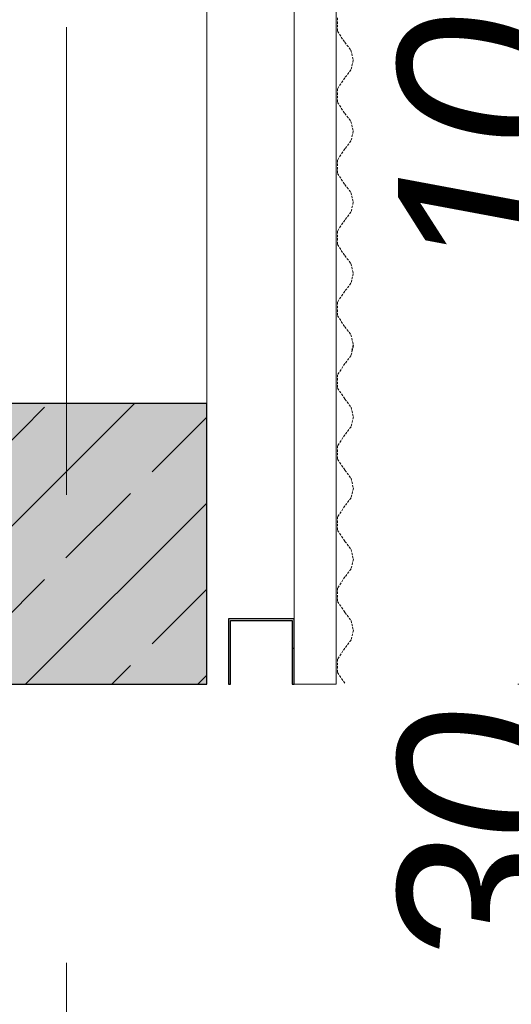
# Model space of a CAD drawing. Header units: centimetres. Extents: x -520 to 22173, y -1503 to 4054.
# Tile 18 of 82: x 1562 to 1615, y 1713 to 1818. Entities that reach past the tile are written whole.
import ezdxf

# ---------------------------------------------------------------- set-up
doc = ezdxf.new("R2010")
doc.units = ezdxf.units.CM
doc.header["$LTSCALE"] = 0.1
doc.header["$MEASUREMENT"] = 0
for name, pattern in [('11108-COL-C310_XMODEL$0$HIDDEN', [3.75, 2.5, -1.25]), ('Krawędzie ukryte', [270, 200, -70]), ('Przerywana długa', [1000, 500, -500]), ('Wipeout_Contour', [1000, 0, -1000])]:
    doc.linetypes.add(name, pattern=pattern)
for name, color, linetype in [('2_belki.K_IR', 7, 'Continuous'), ('2_słupy.K_IR', 7, 'Continuous'), ('2_ściana dekoracyjna.K_IR', 7, 'Continuous'), ('3_linii 2D .K_IR', 7, 'Continuous'), ('5_opisy.K_IR', 7, 'Continuous'), ('5_wymiary.K_IR', 7, 'Continuous')]:
    doc.layers.add(name, color=color, linetype=linetype)
doc.styles.add('GENERATED_STYLE_2', font='txt')
doc.dimstyles.new('GENERATED_STYLE__3', dxfattribs={"dimtxt": 18, "dimasz": 9.178744, "dimexe": 0.18, "dimexo": 2, "dimgap": 0.09, "dimtad": 1, "dimdec": 0, "dimzin": 0, "dimdsep": 46, "dimtxsty": 'GENERATED_STYLE_2', "dimblk": 'ARROWHEAD_2', "dimblk1": 'ARROWHEAD_2', "dimblk2": 'ARROWHEAD_2', "dimcen": 0.09, "dimclrd": 1, "dimclre": 1, "dimclrt": 1, "dimadec": 1, "dimazin": 0, "dimtfac": 1, "dimtdec": 4, "dimtmove": 0, "dimatfit": 3, "dimfxl": 1, "dimtolj": 1, "dimtzin": 0, "dimarcsym": 0})

# ---------------------------------------------------------------- blocks, each defined once
blk = doc.blocks.new('Arkusz blachy profilowanej 22')
at = {"layer": '2_ściana dekoracyjna.K_IR', "color": 251, "linetype": '11108-COL-C310_XMODEL$0$HIDDEN', "lineweight": 0, "true_color": 0x5f5f5f}
for p, q in [((0, 36.07), (-0.24, 35.02)), ((-0.01, 36.1), (0, 36.07)), ((-0.24, 35.02), (-0.9, 34.17)), ((-0.9, 34.17), (-1.69, 32.98)), ((-1.69, 32.98), (-1.69, 31.55)), ((-1.69, 31.55), (-0.9, 30.37)), ((-0.9, 30.37), (-0.24, 29.52)), ((-0.24, 29.52), (0, 28.47)), ((0, 28.47), (-0.24, 27.42)), ((-0.24, 27.42), (-0.9, 26.57)), ((-0.9, 26.57), (-1.69, 25.38)), ((-1.69, 25.38), (-1.69, 23.95)), ((-1.69, 23.95), (-0.9, 22.77)), ((-0.9, 22.77), (-0.24, 21.92)), ((-0.24, 21.92), (0, 20.87)), ((0, 20.87), (-0.24, 19.82)), ((-0.9, 18.97), (-1.69, 17.78)), ((-0.24, 19.82), (-0.9, 18.97)), ((-1.69, 17.78), (-1.69, 16.35)), ((-1.69, 16.35), (-0.9, 15.17)), ((-0.9, 15.17), (-0.24, 14.32)), ((-0.24, 14.32), (0, 13.27)), ((0, 13.27), (-0.24, 12.22)), ((-0.24, 12.22), (-0.9, 11.37)), ((-0.9, 11.37), (-1.69, 10.18)), ((-1.69, 10.18), (-1.69, 8.75)), ((-1.69, 8.75), (-0.9, 7.57)), ((-0.9, 7.57), (-0.24, 6.72)), ((-0.24, 6.72), (0, 5.67)), ((0, 5.67), (-0.24, 4.62)), ((-0.24, 4.62), (-0.9, 3.77)), ((-0.9, 3.77), (-1.69, 2.58)), ((-1.69, 2.58), (-1.69, 1.15)), ((-1.69, 1.15), (-0.92, 0))]:
    blk.add_line(p, q, dxfattribs=at)
blk = doc.blocks.new('Słup_2_3', base_point=(1567.36, 1761.85))
at = {"layer": '2_słupy.K_IR', "linetype": 'Continuous', "lineweight": 0, "true_color": 0xffaaaa}
blk.add_hatch(color=21, dxfattribs=at).paths.add_polyline_path([(1552.36, 1776.85), (1552.36, 1746.85), (1582.36, 1746.85), (1582.36, 1776.85)])
at = {"layer": '2_słupy.K_IR', "linetype": 'Continuous', "lineweight": 0, "true_color": 0x000000}
h = blk.add_hatch(dxfattribs=at)
h.set_pattern_fill('Beton_zbrojony_0003', color=18, style=0, pattern_type=2)
h.set_pattern_definition([(45, (0, 0), (-9.19239, 9.19239), []), (45, (-4.596, 4.596), (-9.19239, 9.19239), [9.75, -3.25])])
h.paths.add_polyline_path([(1552.36, 1776.85), (1552.36, 1746.85), (1582.36, 1746.85), (1582.36, 1776.85)])
at = {"layer": '2_słupy.K_IR', "color": 7, "linetype": 'Continuous', "lineweight": 30, "flags": 128}
blk.add_lwpolyline([(1552.36, 1746.85), (1582.36, 1746.85), (1582.36, 1776.85), (1552.36, 1776.85)], dxfattribs=at)
blk = doc.blocks.new('Słup_13_3', base_point=(1591.68, 1750.39))
at = {"color": 254, "linetype": 'Wipeout_Contour', "lineweight": 0, "ltscale": 18907.558902}
blk.add_wipeout([(1584.68, 1746.85), (1584.88, 1746.85), (1584.88, 1753.65), (1591.48, 1753.65), (1591.48, 1746.85), (1591.68, 1746.85), (1591.68, 1753.85), (1584.68, 1753.85)], dxfattribs=at).dxf.layer = '2_słupy.K_IR'
at = {"layer": '2_słupy.K_IR', "linetype": 'Continuous', "lineweight": 0, "true_color": 0x000000}
h = blk.add_hatch(dxfattribs=at)
h.set_pattern_fill('Stal_0003', color=18, style=0, pattern_type=2)
h.set_pattern_definition([(45, (0, 0), (-15.9099, 15.9099), []), (45, (-5.303, 5.303), (-15.9099, 15.9099), [])])
h.paths.add_polyline_path([(1584.68, 1746.85), (1584.88, 1746.85), (1584.88, 1753.65), (1591.48, 1753.65), (1591.48, 1746.85), (1591.68, 1746.85), (1591.68, 1753.85), (1584.68, 1753.85)])
at = {"layer": '2_słupy.K_IR', "color": 7, "linetype": 'Continuous', "lineweight": 30, "flags": 128}
blk.add_lwpolyline([(1584.68, 1746.85), (1584.88, 1746.85), (1584.88, 1753.65), (1591.48, 1753.65), (1591.48, 1746.85), (1591.68, 1746.85), (1591.68, 1753.85), (1584.68, 1753.85)], close=True, dxfattribs=at)
blk = doc.blocks.new('Słup_24_3', base_point=(1591.68, 1750.39))
at = {"layer": '2_słupy.K_IR', "color": 7, "linetype": 'Krawędzie ukryte', "lineweight": 0, "flags": 128}
blk.add_lwpolyline([(1584.68, 1746.85), (1584.88, 1746.85), (1584.88, 1753.65), (1591.48, 1753.65), (1591.48, 1746.85), (1591.68, 1746.85), (1591.68, 1753.85), (1584.68, 1753.85)], close=True, dxfattribs=at)
blk = doc.blocks.new('Arkusz blachy profilowanej 22_6')
at = {"layer": '2_ściana dekoracyjna.K_IR', "color": 251, "linetype": '11108-COL-C310_XMODEL$0$HIDDEN', "lineweight": 0, "true_color": 0x5f5f5f}
for p, q in [((-1.69, 35.66), (-1.69, 34.23)), ((-1.69, 34.23), (-0.9, 33.05)), ((-0.9, 33.05), (-0.24, 32.2)), ((-0.24, 32.2), (0, 31.15)), ((0, 31.15), (-0.24, 30.1)), ((-0.24, 30.1), (-0.9, 29.25)), ((-0.9, 29.25), (-1.69, 28.06)), ((-1.69, 28.06), (-1.69, 26.63)), ((-1.69, 26.63), (-0.9, 25.45)), ((-0.9, 25.45), (-0.24, 24.6)), ((-0.24, 24.6), (0, 23.55)), ((0, 23.55), (-0.24, 22.5)), ((-0.24, 22.5), (-0.9, 21.65)), ((-0.9, 21.65), (-1.69, 20.46)), ((-1.69, 20.46), (-1.69, 19.03)), ((-1.69, 19.03), (-0.9, 17.85)), ((-0.9, 17.85), (-0.24, 17)), ((-0.24, 17), (0, 15.95)), ((0, 15.95), (-0.24, 14.9)), ((-0.24, 14.9), (-0.9, 14.05)), ((-0.9, 14.05), (-1.69, 12.86)), ((-1.69, 12.86), (-1.69, 11.43)), ((-1.69, 11.43), (-0.9, 10.25)), ((-0.9, 10.25), (-0.24, 9.4)), ((-0.24, 9.4), (0, 8.35)), ((0, 8.35), (-0.24, 7.3)), ((-0.9, 6.45), (-1.69, 5.26)), ((-0.24, 7.3), (-0.9, 6.45)), ((-1.69, 5.26), (-1.69, 3.83)), ((-1.69, 3.83), (-0.9, 2.65)), ((-0.9, 2.65), (-0.24, 1.8)), ((-0.24, 1.8), (0, 0.75)), ((0, 0.75), (-0.17, 0))]:
    blk.add_line(p, q, dxfattribs=at)
blk = doc.blocks.new('Belka_12_3', base_point=(1591.68, 2155.15))
at = {"layer": '2_belki.K_IR', "color": 7, "linetype": 'Continuous', "lineweight": 0}
for p, q in [((1591.68, 2155.15), (1591.68, 1746.85)), ((1596.18, 2155.15), (1596.18, 1746.85)), ((1591.68, 1746.85), (1596.18, 1746.85))]:
    blk.add_line(p, q, dxfattribs=at)
blk = doc.blocks.new('Belka_13_3', base_point=(1591.68, 2155.15))
at = {"layer": '2_belki.K_IR', "color": 7, "linetype": 'Continuous', "lineweight": 0}
for p, q in [((1591.68, 2155.15), (1591.68, 1746.85)), ((1596.18, 2155.15), (1596.18, 1746.85)), ((1591.68, 1746.85), (1596.18, 1746.85))]:
    blk.add_line(p, q, dxfattribs=at)
blk = doc.blocks.new('*D78')
at = {"layer": '5_wymiary.K_IR', "color": 1, "linetype": 'Continuous', "lineweight": 0}
for p, q in [((1666.32, 1750.34), (1678.4, 1743.37)), ((1681.42, 1746.85), (1663.3, 1746.85)), ((1672.36, 1591.14), (1672.36, 1746.85)), ((1666.32, 1594.63), (1678.4, 1587.66)), ((1681.42, 1591.14), (1663.3, 1591.14)), ((1672.36, 1585.24), (1672.36, 1591.14))]:
    blk.add_line(p, q, dxfattribs=at)
at = {"layer": '5_wymiary.K_IR', "color": 1, "lineweight": 0, "insert": (1669.05, 1630.34), "char_height": 18, "attachment_point": 7, "rotation": 90, "style": 'GENERATED_STYLE_2'}
blk.add_mtext('\\A1;{\\pql;\\fArial|b0|i1|c238|p38;155\\fArial|b0|i1|c238|p38;\\A1{\\H.66x;\\S5^  ;}}', dxfattribs=at)
at = {"color": 254, "linetype": 'Wipeout_Contour', "lineweight": 0, "ltscale": 9376.804582}
blk.add_wipeout([(1668.76, 1630.34), (1668.76, 1680.33), (1650.76, 1680.33), (1650.76, 1630.34)], dxfattribs=at).dxf.layer = '5_wymiary.K_IR'
at = {"color": 254, "linetype": 'Wipeout_Contour', "lineweight": 0, "ltscale": 9588.986766}
blk.add_wipeout([(1668.76, 1716.04), (1668.76, 1743.36), (1650.76, 1743.36), (1650.76, 1716.04)], dxfattribs=at).dxf.layer = '5_wymiary.K_IR'
at = {"layer": '5_wymiary.K_IR', "color": 1, "lineweight": 0, "insert": (1668.76, 1716.04), "char_height": 18, "attachment_point": 7, "rotation": 90, "style": 'GENERATED_STYLE_2'}
blk.add_mtext('\\A1;{\\pql;\\fArial|b0|i1|c238|p38;30}', dxfattribs=at)
blk = doc.blocks.new('ARROWHEAD_2')
at = {"color": 0, "linetype": 'Continuous', "lineweight": 0}
for p, q in [((-0.378, -0.655), (0.378, 0.655)), ((0, 0), (-1, 0))]:
    blk.add_line(p, q, dxfattribs=at)
blk = doc.blocks.new('*D97')
at = {"layer": '5_wymiary.K_IR', "color": 1, "linetype": 'Continuous', "lineweight": 0}
for p, q in [((1636.32, 1750.34), (1648.4, 1743.37)), ((1651.42, 1746.85), (1633.3, 1746.85)), ((1642.36, 1591.14), (1642.36, 1746.85)), ((1636.32, 1594.63), (1648.4, 1587.66)), ((1651.42, 1591.14), (1633.3, 1591.14)), ((1642.36, 1585.24), (1642.36, 1591.14))]:
    blk.add_line(p, q, dxfattribs=at)
at = {"layer": '5_wymiary.K_IR', "color": 1, "lineweight": 0, "insert": (1639.05, 1630.34), "char_height": 18, "attachment_point": 7, "rotation": 90, "style": 'GENERATED_STYLE_2'}
blk.add_mtext('\\A1;{\\pql;\\fArial|b0|i1|c238|p38;155\\fArial|b0|i1|c238|p38;\\A1{\\H.66x;\\S5^  ;}}', dxfattribs=at)
at = {"color": 254, "linetype": 'Wipeout_Contour', "lineweight": 0, "ltscale": 9292.223448}
blk.add_wipeout([(1638.76, 1630.34), (1638.76, 1680.33), (1620.76, 1680.33), (1620.76, 1630.34)], dxfattribs=at).dxf.layer = '5_wymiary.K_IR'
at = {"color": 254, "linetype": 'Wipeout_Contour', "lineweight": 0, "ltscale": 9506.297057}
blk.add_wipeout([(1638.76, 1716.04), (1638.76, 1743.36), (1620.76, 1743.36), (1620.76, 1716.04)], dxfattribs=at).dxf.layer = '5_wymiary.K_IR'
at = {"layer": '5_wymiary.K_IR', "color": 1, "lineweight": 0, "insert": (1638.76, 1716.04), "char_height": 18, "attachment_point": 7, "rotation": 90, "style": 'GENERATED_STYLE_2'}
blk.add_mtext('\\A1;{\\pql;\\fArial|b0|i1|c238|p38;30}', dxfattribs=at)
blk = doc.blocks.new('*D299')
at = {"layer": '5_wymiary.K_IR', "color": 1, "linetype": 'Continuous', "lineweight": 0}
for p, q in [((1618.58, 1750.34), (1630.66, 1743.37)), ((1633.68, 1746.85), (1615.56, 1746.85)), ((1624.62, 1596.79), (1624.62, 1746.85)), ((1618.58, 1600.27), (1630.66, 1593.3)), ((1633.68, 1596.79), (1615.56, 1596.79)), ((1624.62, 1590.88), (1624.62, 1596.79))]:
    blk.add_line(p, q, dxfattribs=at)
at = {"color": 254, "linetype": 'Wipeout_Contour', "lineweight": 0, "ltscale": 9250.593341}
blk.add_wipeout([(1621.02, 1637.67), (1621.02, 1678.65), (1603.02, 1678.65), (1603.02, 1637.67)], dxfattribs=at).dxf.layer = '5_wymiary.K_IR'
at = {"layer": '5_wymiary.K_IR', "color": 1, "lineweight": 0, "insert": (1621.02, 1637.67), "char_height": 18, "attachment_point": 7, "rotation": 90, "style": 'GENERATED_STYLE_2'}
blk.add_mtext('\\A1;{\\pql;\\fArial|b0|i1|c238|p38;150}', dxfattribs=at)
at = {"color": 254, "linetype": 'Wipeout_Contour', "lineweight": 0, "ltscale": 9457.78767}
blk.add_wipeout([(1621.02, 1716.04), (1621.02, 1743.36), (1603.02, 1743.36), (1603.02, 1716.04)], dxfattribs=at).dxf.layer = '5_wymiary.K_IR'
at = {"layer": '5_wymiary.K_IR', "color": 1, "lineweight": 0, "insert": (1621.02, 1716.04), "char_height": 18, "attachment_point": 7, "rotation": 90, "style": 'GENERATED_STYLE_2'}
blk.add_mtext('\\A1;{\\pql;\\fArial|b0|i1|c238|p38;30}', dxfattribs=at)
blk = doc.blocks.new('*D303')
at = {"layer": '5_wymiary.K_IR', "color": 1, "linetype": 'Continuous', "lineweight": 0}
for p, q in [((1618.58, 1947.34), (1630.66, 1940.37)), ((1633.68, 1943.85), (1615.56, 1943.85)), ((1624.62, 1786.82), (1624.62, 1943.85)), ((1618.58, 1790.3), (1630.66, 1783.33))]:
    blk.add_line(p, q, dxfattribs=at)
at = {"color": 254, "linetype": 'Wipeout_Contour', "lineweight": 0, "ltscale": 9903.086827}
blk.add_wipeout([(1621.02, 1858.5), (1621.02, 1899.48), (1603.02, 1899.48), (1603.02, 1858.5)], dxfattribs=at).dxf.layer = '5_wymiary.K_IR'
at = {"layer": '5_wymiary.K_IR', "color": 1, "lineweight": 0, "insert": (1621.02, 1858.5), "char_height": 18, "attachment_point": 7, "rotation": 90, "style": 'GENERATED_STYLE_2'}
blk.add_mtext('\\A1;{\\pql;\\fArial|b0|i1|c238|p38;157}', dxfattribs=at)
at = {"color": 254, "linetype": 'Wipeout_Contour', "lineweight": 0, "ltscale": 9677.21134}
blk.add_wipeout([(1621.02, 1790.31), (1621.02, 1817.63), (1603.02, 1817.63), (1603.02, 1790.31)], dxfattribs=at).dxf.layer = '5_wymiary.K_IR'
at = {"layer": '5_wymiary.K_IR', "color": 1, "lineweight": 0, "insert": (1621.02, 1790.31), "char_height": 18, "attachment_point": 7, "rotation": 90, "style": 'GENERATED_STYLE_2'}
blk.add_mtext('\\A1;{\\pql;\\fArial|b0|i1|c238|p38;10}', dxfattribs=at)
blk = doc.blocks.new('Wymiary_2', base_point=(1672.36, 1591.14))
at = {"layer": '5_wymiary.K_IR', "color": 1, "linetype": 'Continuous', "lineweight": 0}
dim = blk.add_linear_dim(base=(1672.36, 1746.85), p1=(1648.07, 1591.14), p2=(1582.36, 1746.85), angle=90, dimstyle='GENERATED_STYLE__3', dxfattribs=at)
dim.commit()
dim.dimension.update_dxf_attribs({"geometry": '*D78', "text_midpoint": (1659.76, 1675.24), "dimtype": 160, "text_rotation": 90})
blk = doc.blocks.new('Wymiary_5', base_point=(1642.36, 1591.14))
at = {"layer": '5_wymiary.K_IR', "color": 1, "linetype": 'Continuous', "lineweight": 0}
dim = blk.add_linear_dim(base=(1642.36, 1746.85), p1=(1648.07, 1591.14), p2=(1582.36, 1746.85), angle=90, dimstyle='GENERATED_STYLE__3', dxfattribs=at)
dim.commit()
dim.dimension.update_dxf_attribs({"geometry": '*D97', "text_midpoint": (1629.76, 1675.24), "dimtype": 160, "text_rotation": 90})
blk = doc.blocks.new('Wymiary_18', base_point=(10010.56, 2372.22))
at = {"layer": '5_wymiary.K_IR', "color": 1, "linetype": 'Continuous', "lineweight": 0}
for base, p1, p2, picture, middle in [((1624.62, 1943.85), (1378.63, 1786.82), (1464.86, 1943.85), '*D303', (1612.02, 1879.09)), ((1624.62, 1746.85), (1552.36, 1596.79), (1471.11, 1746.85), '*D299', (1612.02, 1658.25))]:
    dim = blk.add_linear_dim(base=base, p1=p1, p2=p2, angle=90, dimstyle='GENERATED_STYLE__3', dxfattribs=at)
    dim.commit()
    dim.dimension.update_dxf_attribs({"geometry": picture, "text_midpoint": middle, "dimtype": 160, "text_rotation": 90})

msp = doc.modelspace()

# ---------------------------------------------------------------- linework, layer by layer
at = {"layer": '3_linii 2D .K_IR', "color": 7, "linetype": 'Continuous', "lineweight": 15}
msp.add_line((1582.36, 2116.85), (1582.36, 1776.85), dxfattribs=at)

# ---------------------------------------------------------------- block references
at = {"layer": '2_słupy.K_IR', "color": 7, "lineweight": 30}
msp.add_blockref('Słup_2_3', (1567.36, 1761.85), dxfattribs=at)
at = {"layer": '2_słupy.K_IR', "color": 7, "lineweight": 0}
msp.add_blockref('Słup_13_3', (1591.68, 1750.39), dxfattribs=at)
at = {"layer": '2_ściana dekoracyjna.K_IR', "color": 251, "linetype": '11108-COL-C310_XMODEL$0$HIDDEN', "lineweight": 0, "true_color": 0x5f5f5f, "zscale": 100}
for name, p in [('Arkusz blachy profilowanej 22_6', (1597.99, 1782.4)), ('Arkusz blachy profilowanej 22', (1598, 1746.94))]:
    msp.add_blockref(name, p, dxfattribs=at)

# ---------------------------------------------------------------- next in the draw order: linework, layer by layer
at = {"layer": '5_opisy.K_IR', "color": 252, "linetype": 'Przerywana długa', "lineweight": 15}
msp.add_lwpolyline([(3066.13, 531.7), (3066.3, 751.35), (2686.32, 1408.83), (2028.72, 1788.15), (1717.37, 1788.69), (1717.37, 1917.08), (1567.36, 1917.08), (1567.37, 1589.26)], dxfattribs=at)

# ---------------------------------------------------------------- next in the draw order: block references
at = {"layer": '2_belki.K_IR', "color": 7, "lineweight": 0}
for name in ['Belka_12_3', 'Belka_13_3']:
    msp.add_blockref(name, (1591.68, 2155.15), dxfattribs=at)
at = {"layer": '2_słupy.K_IR', "color": 7, "lineweight": 0}
msp.add_blockref('Słup_24_3', (1591.68, 1750.39), dxfattribs=at)

# ---------------------------------------------------------------- next in the draw order: block references
at = {"layer": '5_wymiary.K_IR', "color": 1, "linetype": 'Continuous', "lineweight": 0}
msp.add_blockref('Wymiary_2', (1672.36, 1591.14), dxfattribs=at)

# ---------------------------------------------------------------- next in the draw order: block references
msp.add_blockref('Wymiary_5', (1642.36, 1591.14), dxfattribs=at)

# ---------------------------------------------------------------- next in the draw order: block references
msp.add_blockref('Wymiary_18', (10010.56, 2372.22), dxfattribs=at)

doc.saveas('drawing.dxf')
